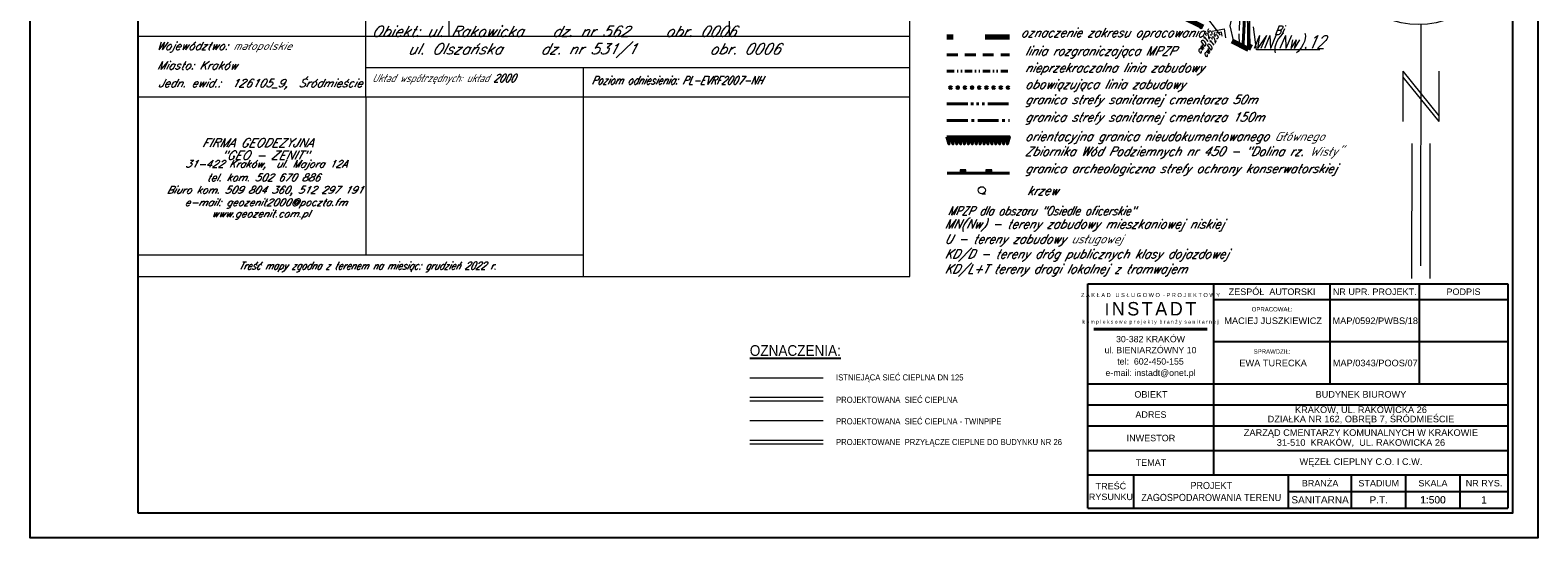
# Model space of a CAD drawing. Header units: millimetres. Extents: x -368 to -158, y 9368 to 9578.
# Tile 1 of 48: x -368 to -158, y 9368 to 9438. Entities that reach past the tile are written whole.
import ezdxf
from ezdxf.enums import TextEntityAlignment as Align

# ---------------------------------------------------------------- set-up
doc = ezdxf.new("R2010")
doc.units = ezdxf.units.MM
for name, pattern in [('EGBO02-500', [2.5, 1.5, -1]), ('Rakowicka 531_1 wstępna wersja$0$DGN Style 5', [7.845798, 3.362485, -4.483313]), ('Rakowicka 531_1 wstępna wersja$0$KTJZ01-500', [2, 1.5, -0.5]), ('Rakowicka 531_1 wstępna wersja$0$KTPL01-500', [2, 1.5, -0.5])]:
    doc.linetypes.add(name, pattern=pattern)
for name, color, linetype, lineweight in [('-- CO_p', 51, 'Continuous', 9), ('-- CO_z', 51, 'Continuous', 9), ('Rakowicka 531_1 wstępna wersja$0$EGBA01', 250, 'Continuous', 0), ('Rakowicka 531_1 wstępna wersja$0$EGBD03', 250, 'Continuous', 0), ('Rakowicka 531_1 wstępna wersja$0$EGBU01', 250, 'Continuous', 0), ('Rakowicka 531_1 wstępna wersja$0$EPGPO_216', 7, 'Continuous', 0), ('Rakowicka 531_1 wstępna wersja$0$EPUPZ_251', 7, 'Continuous', 0), ('Rakowicka 531_1 wstępna wersja$0$GSSIMO', 250, 'Continuous', 13), ('Rakowicka 531_1 wstępna wersja$0$KTJZ01', 250, 'Continuous', 0), ('Rakowicka 531_1 wstępna wersja$0$KTOK05_01', 250, 'Continuous', 0), ('Rakowicka 531_1 wstępna wersja$0$KTPL01', 250, 'Continuous', 0), ('Rakowicka 531_1 wstępna wersja$0$OBOO03_02', 250, 'Continuous', 0), ('Rakowicka 531_1 wstępna wersja$0$OBOP03', 250, 'Continuous', 0), ('Rakowicka 531_1 wstępna wersja$0$Opisy', 8, 'Continuous', 0), ('Rakowicka 531_1 wstępna wersja$0$PRGG04', 250, 'Continuous', 0), ('Rakowicka 531_1 wstępna wersja$0$PRGW02', 250, 'Continuous', 0), ('Rakowicka 531_1 wstępna wersja$0$SUPC_01', 250, 'Continuous', 0), ('Rakowicka 531_1 wstępna wersja$0$SUPK_01', 250, 'Continuous', 0), ('Rakowicka 531_1 wstępna wersja$0$SUPT_01', 250, 'Continuous', 0), ('Rakowicka 531_1 wstępna wersja$0$Warstwa 2', 250, 'Continuous', 0)]:
    doc.layers.add(name, color=color, linetype=linetype, lineweight=lineweight)
doc.layers.add('-- RAMKA', color=11, linetype='Continuous')
doc.layers.add('TABELKA_T$0$-- RAMKA', color=11, linetype='Continuous')
doc.layers.add('GULCPI', color=7, linetype='Continuous', lineweight=18, true_color=0xd200d2)
doc.layers.add('Rakowicka 531_1 wstępna wersja$0$GEPPGD', color=7, linetype='Continuous', lineweight=13, true_color=0x008000)
doc.styles.add('A', font='arial.ttf', dxfattribs={"width": 0.9})
doc.styles.add('INSTADT', font='arial.ttf', dxfattribs={"width": 0.9})
doc.styles.add('Rakowicka 531_1 wstępna wersja$0$ITALIC_1250', font='ITALIC_1250.shx', dxfattribs={"oblique": 15})
doc.styles.add('Rakowicka 531_1 wstępna wersja$0$Style-ITALIC_1250 I 0.20944', font='ITALIC_1250.shx', dxfattribs={"oblique": 12})
doc.styles.add('Rakowicka 531_1 wstępna wersja$0$Style-ITALIC_1250 I 0.26180', font='ITALIC_1250.shx', dxfattribs={"oblique": 14.999978})
doc.styles.add('Rakowicka 531_1 wstępna wersja$0$Style-ITALIC_1250_1', font='ITALIC_1250.shx')
doc.styles.add('Rakowicka 531_1 wstępna wersja$0$Style-ITALIC_1250_2', font='ITALIC_1250.shx')
doc.styles.add('TABELKA_T$0$ARIAL', font='arial.ttf')
doc.styles.add('TABELKA_T$0$ARIAL_INSTADT', font='arial.ttf')
doc.styles.add('TABELKA_T$0$ARIAL_MAC', font='arial.ttf', dxfattribs={"width": 0.8})
doc.styles.add('TABELKA_T$0$INSTADT_SANIT', font='CEBERTR.TTF')

# ---------------------------------------------------------------- blocks, each defined once
blk = doc.blocks.new('TABELKA_T')
at = {"layer": 'TABELKA_T$0$-- RAMKA', "ltscale": 0.1}
for p, q in [((-1183.3, 13.3), (-1183.3, 637.7)), ((-1183.3, 637.7), (-13.3, 637.7)), ((-832.3, 105.9), (-832.3, 637.7)), ((-508.3, 359.2), (-508.3, 637.7)), ((-260.8, 637.7), (-260.8, 359.2)), ((-13.3, 637.7), (-13.3, 13.3)), ((-832.3, 594.5), (-13.3, 594.5)), ((-850.9, 512.9), (-1167.1, 512.9)), ((-850.9, 510.4), (-1167.1, 510.4)), ((-13.3, 476.8), (-832.3, 476.8)), ((-1183.3, 359.2), (-13.3, 359.2)), ((-1183.3, 301), (-13.3, 301)), ((-1183.3, 242.7), (-13.3, 242.7)), ((-1183.3, 174.3), (-13.3, 174.3)), ((-1183.3, 105.9), (-13.3, 105.9)), ((-1055.4, 13.3), (-1055.4, 105.9)), ((-624.3, 13.3), (-624.3, 105.9)), ((-448.9, 13.3), (-448.9, 105.9)), ((-297.7, 13.3), (-297.7, 105.9)), ((-146.5, 13.3), (-146.5, 105.9)), ((-624.3, 59.6), (-13.3, 59.6)), ((-1183.3, 13.3), (-13.3, 13.3))]:
    blk.add_line(p, q, dxfattribs=at)
at = {"layer": 'TABELKA_T$0$-- RAMKA', "ltscale": 0.1, "style": 'TABELKA_T$0$ARIAL_INSTADT'}
for s, p in [('ul. BIENIARZÓWNY 10', (-1009, 444.9)), ('30-382 KRAKÓW', (-1009, 475.5)), ('tel:  602-450-155', (-1009, 413.2)), ('e-mail: instadt@onet.pl', (-1009, 381.4))]:
    blk.add_text(s, height=17.55, dxfattribs=at).set_placement(p, align=Align.CENTER)
at = {"layer": 'TABELKA_T$0$-- RAMKA', "ltscale": 0.1, "attachment_point": 5}
for s, insert, char_height, style in [('{\\fArial|b0|i0|c238|p34;Z A K Ł A D   U S Ł U G O W O  - P R O J E K T O W Y\\P\\P\\P\\P\\H0.8889x;k o m p l e k s o w e  p r o j e k t y  b r a n ż y  s a n i t a r n e j}', (-1009, 568.5), 11.25, 'TABELKA_T$0$ARIAL_MAC'), ('{\\W1;ZESPÓŁ  AUTORSKI}', (-670.3, 616.1), 18, 'TABELKA_T$0$ARIAL'), ('{\\fArial|b0|i0|c238|p34;\\W1;NR UPR. PROJEKT.}', (-384.5, 616.1), 18, 'TABELKA_T$0$ARIAL'), ('{\\fArial|b0|i0|c238|p34;\\W1;PODPIS}', (-137, 616.1), 18, 'TABELKA_T$0$ARIAL'), ('I{\\H0.5556x; \\H2x;N\\H0.5x; \\H2x;S\\H0.5x; \\H2x;T\\H0.5x; \\H2x;A\\H0.5x; \\H2x;D\\H0.5x; \\H2x;T}', (-1009, 568.5), 33.75, 'TABELKA_T$0$INSTADT_SANIT'), ('{\\fArial|b0|i0|c238|p32;OPRACOWAŁ:}', (-670.3, 567.2), 12, 'TABELKA_T$0$ARIAL'), ('MAP/0592/PWBS/18', (-383, 535.1), 18.36, 'TABELKA_T$0$ARIAL_INSTADT'), ('{\\fArial|b0|i0|c238|p32;MACIEJ JUSZKIEWICZ}', (-667.4, 535.1), 18.36, 'TABELKA_T$0$ARIAL'), ('{\\fArial|b0|i0|c238|p32;EWA TURECKA}', (-667.4, 417.4), 18.36, 'TABELKA_T$0$ARIAL'), ('{\\fArial|b0|i0|c238|p32;SPRAWDZIŁ:}', (-670.3, 449.6), 12, 'TABELKA_T$0$ARIAL'), ('MAP/0343/POOS/07', (-383, 417.5), 18.36, 'TABELKA_T$0$ARIAL_INSTADT'), ('{\\W1;OBIEKT}', (-1007.8, 330.1), 18, 'TABELKA_T$0$ARIAL'), ('{\\fArial|b0|i0|c238|p34;\\W1;ADRES}', (-1007.8, 273.9), 18, 'TABELKA_T$0$ARIAL'), ('{\\fArial|b0|i0|c238|p34;\\W1;INWESTOR}', (-1007.8, 208.5), 18, 'TABELKA_T$0$ARIAL'), ('{\\fArial|b0|i0|c238|p34;\\W1;TEMAT}', (-1007.8, 140.1), 18, 'TABELKA_T$0$ARIAL'), ('{\\fArial|b0|i0|c238|p34;\\W1;TREŚĆ\\PRYSUNKU}', (-1119.3, 59.6), 18, 'TABELKA_T$0$ARIAL'), ('{\\fArial|b0|i0|c238|p34;\\W1;BRANŻA}', (-536.6, 82.7), 18, 'TABELKA_T$0$ARIAL'), ('{\\fArial|b0|i0|c238|p34;\\W1;STADIUM}', (-373.3, 82.7), 18, 'TABELKA_T$0$ARIAL'), ('{\\fArial|b0|i0|c238|p34;\\W1;SKALA}', (-222.1, 82.7), 18, 'TABELKA_T$0$ARIAL'), ('{\\fArial|b0|i0|c238|p34;\\W1;NR RYS.}', (-79.9, 82.7), 18, 'TABELKA_T$0$ARIAL'), ('{\\W1;SANITARNA}', (-536.6, 36.4), 20, 'TABELKA_T$0$ARIAL'), ('P.T.', (-373.3, 36.4), 20, 'TABELKA_T$0$ARIAL')]:
    blk.add_mtext(s, dxfattribs=dict(at, insert=insert, char_height=char_height, style=style))
at = {"layer": 'TABELKA_T$0$-- RAMKA', "ltscale": 0.1, "attachment_point": 5, "style": 'TABELKA_T$0$ARIAL_INSTADT'}
for s, insert, char_height, line_spacing_factor in [('{\\H0.864x;BUDYNEK BIUROWY}', (-422.8, 330.1), 21.171, 0.95), ('KRAKÓW, UL. RAKOWICKA 26\\PDZIAŁKA NR 162, OBRĘB 7, ŚRÓDMIEŚCIE', (-422.8, 271.8), 18.36, 0.85), ('ZARZĄD CMENTARZY KOMUNALNYCH W KRAKOWIE\\P31-510  KRAKÓW,  UL. RAKOWICKA 26', (-422.8, 208.2), 18.36, 0.9), ('{\\H0.864x;WĘZEŁ CIEPLNY C.O. I C.W.}', (-422.8, 140.1), 21.171, 0.95)]:
    blk.add_mtext(s, dxfattribs=dict(at, insert=insert, char_height=char_height, line_spacing_factor=line_spacing_factor))
blk = doc.blocks.new('Rakowicka 531_1 wstępna wersja$0$GSSIMO1')
at = {"color": 0, "flags": 128}
for points in [[(-8.125, -2.5), (1.875, 2.5)], [(-1.875, -2.5), (8.125, 2.5)]]:
    blk.add_lwpolyline(points, dxfattribs=at)
blk = doc.blocks.new('*U980')
at = {"layer": 'Rakowicka 531_1 wstępna wersja$0$Warstwa 2', "color": 250, "linetype": 'Continuous', "lineweight": 13}
blk.add_line((0, -0.5), (0.5, -0.5), dxfattribs=at)
blk.add_circle((0, 0), 0.5, dxfattribs=at)
blk = doc.blocks.new('*U981')
at = {"layer": 'Rakowicka 531_1 wstępna wersja$0$Opisy', "color": 250, "linetype": 'Continuous', "lineweight": 13}
for p, q in [((1, 843.4), (63.6, 492.8)), ((2, 337.2), (1, 843.4)), ((63.6, 492.8), (-55.4, 492.8)), ((45.8, 478.1), (-37.5, 478.1)), ((5.9, -144), (5.5, -807.9)), ((-43.7, -272.5), (-43.8, -411.3)), ((-43.7, -272.5), (55.3, -395.7)), ((-43.7, -289), (55.3, -411.4)), ((55.4, -272.6), (55.3, -411.4)), ((-19.1, -471.7), (-19.3, -843.4)), ((30.5, -471.7), (30.3, -843.4))]:
    blk.add_line(p, q, dxfattribs=at)
blk.add_circle((0, 96.6), 240.6, dxfattribs=at)
blk = doc.blocks.new('Rakowicka 531_1 wstępna wersja')
at = {"layer": 'Rakowicka 531_1 wstępna wersja$0$EGBA01', "linetype": 'Continuous', "lineweight": 40}
h = blk.add_hatch(color=8, dxfattribs=at)
edge = h.paths.add_edge_path()
edge.add_arc((7425367.96, 5549001.25), 0.125, 0, 360)
h = blk.add_hatch(color=8, dxfattribs=at)
edge = h.paths.add_edge_path()
edge.add_arc((7425368.96, 5549001.25), 0.125, 0, 360)
h = blk.add_hatch(color=8, dxfattribs=at)
edge = h.paths.add_edge_path()
edge.add_arc((7425369.96, 5549001.25), 0.125, 0, 360)
h = blk.add_hatch(color=8, dxfattribs=at)
edge = h.paths.add_edge_path()
edge.add_arc((7425370.96, 5549001.25), 0.125, 0, 360)
h = blk.add_hatch(color=8, dxfattribs=at)
edge = h.paths.add_edge_path()
edge.add_arc((7425371.96, 5549001.25), 0.125, 0, 360)
h = blk.add_hatch(color=8, dxfattribs=at)
edge = h.paths.add_edge_path()
edge.add_arc((7425372.96, 5549001.25), 0.125, 0, 360)
h = blk.add_hatch(color=8, dxfattribs=at)
edge = h.paths.add_edge_path()
edge.add_arc((7425373.96, 5549001.25), 0.125, 0, 360)
h = blk.add_hatch(color=8, dxfattribs=at)
edge = h.paths.add_edge_path()
edge.add_arc((7425374.96, 5549001.25), 0.125, 0, 360)
h = blk.add_hatch(color=8, dxfattribs=at)
edge = h.paths.add_edge_path()
edge.add_arc((7425375.96, 5549001.25), 0.125, 0, 360)
at = {"layer": 'Rakowicka 531_1 wstępna wersja$0$EGBA01', "color": 8, "linetype": 'Continuous', "lineweight": 40}
for centre in [(7425367.96, 5549001.25), (7425368.96, 5549001.25), (7425369.96, 5549001.25), (7425370.96, 5549001.25), (7425371.96, 5549001.25), (7425372.96, 5549001.25), (7425373.96, 5549001.25), (7425374.96, 5549001.25), (7425375.96, 5549001.25)]:
    blk.add_circle(centre, 0.125, dxfattribs=at)
at = {"layer": 'Rakowicka 531_1 wstępna wersja$0$EGBD03', "color": 96, "linetype": 'Continuous', "lineweight": 13, "flags": 128}
for points in [[(7425398.14, 5549012.18), (7425402.04, 5549020.24), (7425408.86, 5549016.72), (7425409.61, 5549006.99)], [(7425409.61, 5549006.99), (7425408.86, 5549016.72), (7425413.5, 5549014.56)]]:
    blk.add_lwpolyline(points, dxfattribs=at)
at = {"layer": 'Rakowicka 531_1 wstępna wersja$0$EPGPO_216', "color": 8, "linetype": 'Continuous', "lineweight": 40}
for p, q in [((7425409.61, 5549006.99), (7425409.49, 5549008.48)), ((7425367.46, 5549005.83), (7425368.96, 5549005.83)), ((7425369.96, 5549005.83), (7425371.46, 5549005.83)), ((7425372.46, 5549005.83), (7425373.96, 5549005.83)), ((7425374.96, 5549005.83), (7425376.15, 5549005.83))]:
    blk.add_line(p, q, dxfattribs=at)
at = {"layer": 'Rakowicka 531_1 wstępna wersja$0$EPGPO_216', "color": 8, "linetype": 'Continuous', "lineweight": 13, "flags": 128}
blk.add_lwpolyline([(7425419.39, 5549006.51), (7425410.58, 5549006.51), (7425410.14, 5549009.7)], dxfattribs=at)
at = {"layer": 'Rakowicka 531_1 wstępna wersja$0$EPUPZ_251', "color": 8, "linetype": 'Continuous', "lineweight": 40}
for p, q in [((7425367.46, 5549003.54), (7425368.46, 5549003.54)), ((7425368.86, 5549003.54), (7425369.03, 5549003.54)), ((7425369.38, 5549003.54), (7425369.56, 5549003.54)), ((7425369.96, 5549003.54), (7425370.96, 5549003.54)), ((7425371.36, 5549003.54), (7425371.53, 5549003.54)), ((7425371.88, 5549003.54), (7425372.06, 5549003.54)), ((7425372.46, 5549003.54), (7425373.46, 5549003.54)), ((7425373.86, 5549003.54), (7425374.03, 5549003.54)), ((7425374.38, 5549003.54), (7425374.56, 5549003.54)), ((7425374.96, 5549003.54), (7425375.96, 5549003.54))]:
    blk.add_line(p, q, dxfattribs=at)
at = {"layer": 'Rakowicka 531_1 wstępna wersja$0$GEPPGD', "color": 250, "linetype": 'Rakowicka 531_1 wstępna wersja$0$DGN Style 5', "lineweight": 70, "flags": 128}
blk.add_lwpolyline([(7425284.96, 5549147.04), (7425252.6, 5549083.92), (7425409.42, 5549006.62), (7425423.14, 5549033.31), (7425330.22, 5549078.94), (7425348.52, 5549115.33), (7425284.96, 5549147.04)], close=True, dxfattribs=at)
at = {"layer": 'Rakowicka 531_1 wstępna wersja$0$GSSIMO', "color": 250, "linetype": 'Continuous', "lineweight": 13, "flags": 128}
blk.add_lwpolyline([(7425409.63, 5549007.04), (7425409.57, 5549016.61), (7425409.27, 5549016.61), (7425409.34, 5549006.66)], dxfattribs=at)
at = {"layer": 'Rakowicka 531_1 wstępna wersja$0$KTJZ01', "color": 250, "linetype": 'Rakowicka 531_1 wstępna wersja$0$KTJZ01-500', "lineweight": 13, "flags": 128}
blk.add_lwpolyline([(7425408.2, 5549007.22), (7425408.18, 5549008.8), (7425408.51, 5549015.61), (7425405.18, 5549017.48), (7425400.68, 5549019.75), (7425401.55, 5549020.59), (7425394.96, 5549023.88), (7425390.04, 5549026.39)], dxfattribs=at)
at = {"layer": 'Rakowicka 531_1 wstępna wersja$0$KTOK05_01', "color": 250, "linetype": 'Continuous', "lineweight": 40, "flags": 128}
blk.add_lwpolyline([(7425408.71, 5549006.97), (7425408.7, 5549007.41), (7425409.19, 5549016.46)], dxfattribs=at)
at = {"layer": 'Rakowicka 531_1 wstępna wersja$0$KTPL01', "color": 250, "linetype": 'Rakowicka 531_1 wstępna wersja$0$KTPL01-500', "lineweight": 13, "flags": 128}
blk.add_lwpolyline([(7425409.57, 5549016.61), (7425409.63, 5549007.04)], dxfattribs=at)
at = {"layer": 'Rakowicka 531_1 wstępna wersja$0$OBOO03_02', "color": 8, "linetype": 'Continuous', "lineweight": 40}
blk.add_line((7425367.49, 5548989.31), (7425376.18, 5548989.31), dxfattribs=at)
at = {"layer": 'Rakowicka 531_1 wstępna wersja$0$OBOO03_02', "color": 8, "linetype": 'Continuous', "lineweight": 0, "flags": 128}
for points in [[(7425369.29, 5548989.31), (7425370.09, 5548989.31), (7425370.09, 5548989.81), (7425369.29, 5548989.81), (7425369.29, 5548989.31)], [(7425372.89, 5548989.31), (7425373.69, 5548989.31), (7425373.69, 5548989.81), (7425372.89, 5548989.81), (7425372.89, 5548989.31)]]:
    blk.add_lwpolyline(points, close=True, dxfattribs=at)
at = {"layer": 'Rakowicka 531_1 wstępna wersja$0$OBOO03_02', "color": 8, "linetype": 'Continuous', "lineweight": 0}
for points in [[(7425369.29, 5548989.31), (7425370.09, 5548989.31), (7425369.29, 5548989.81), (7425370.09, 5548989.81)], [(7425372.89, 5548989.31), (7425373.69, 5548989.31), (7425372.89, 5548989.81), (7425373.69, 5548989.81)]]:
    blk.add_solid(points, dxfattribs=at)
at = {"layer": 'Rakowicka 531_1 wstępna wersja$0$OBOP03', "color": 8, "linetype": 'Continuous', "lineweight": 40, "flags": 128}
for points in [[(7425367.46, 5548994.4), (7425367.73, 5548993.4), (7425368, 5548994.4), (7425367.46, 5548994.4)], [(7425367.59, 5548994.4), (7425367.73, 5548993.9), (7425367.88, 5548994.4)], [(7425368, 5548994.4), (7425368.28, 5548993.4), (7425368.55, 5548994.4), (7425368, 5548994.4)], [(7425368.13, 5548994.4), (7425368.28, 5548993.9), (7425368.42, 5548994.4)], [(7425368.55, 5548994.4), (7425368.82, 5548993.4), (7425369.09, 5548994.4), (7425368.55, 5548994.4)], [(7425368.67, 5548994.4), (7425368.82, 5548993.9), (7425368.96, 5548994.4)], [(7425369.09, 5548994.4), (7425369.36, 5548993.4), (7425369.63, 5548994.4), (7425369.09, 5548994.4)], [(7425369.22, 5548994.4), (7425369.36, 5548993.9), (7425369.51, 5548994.4)], [(7425369.63, 5548994.4), (7425369.9, 5548993.4), (7425370.18, 5548994.4), (7425369.63, 5548994.4)], [(7425369.76, 5548994.4), (7425369.9, 5548993.9), (7425370.05, 5548994.4)], [(7425370.18, 5548994.4), (7425370.45, 5548993.4), (7425370.72, 5548994.4), (7425370.18, 5548994.4)], [(7425370.3, 5548994.4), (7425370.45, 5548993.9), (7425370.59, 5548994.4)], [(7425370.72, 5548994.4), (7425370.99, 5548993.4), (7425371.26, 5548994.4), (7425370.72, 5548994.4)], [(7425370.85, 5548994.4), (7425370.99, 5548993.9), (7425371.14, 5548994.4)], [(7425371.26, 5548994.4), (7425371.53, 5548993.4), (7425371.81, 5548994.4), (7425371.26, 5548994.4)], [(7425371.39, 5548994.4), (7425371.53, 5548993.9), (7425371.68, 5548994.4)], [(7425371.81, 5548994.4), (7425372.08, 5548993.4), (7425372.35, 5548994.4), (7425371.81, 5548994.4)], [(7425371.93, 5548994.4), (7425372.08, 5548993.9), (7425372.22, 5548994.4)], [(7425372.35, 5548994.4), (7425372.62, 5548993.4), (7425372.89, 5548994.4), (7425372.35, 5548994.4)], [(7425372.47, 5548994.4), (7425372.62, 5548993.9), (7425372.76, 5548994.4)], [(7425372.89, 5548994.4), (7425373.16, 5548993.4), (7425373.43, 5548994.4), (7425372.89, 5548994.4)], [(7425373.02, 5548994.4), (7425373.16, 5548993.9), (7425373.31, 5548994.4)], [(7425373.43, 5548994.4), (7425373.71, 5548993.4), (7425373.98, 5548994.4), (7425373.43, 5548994.4)], [(7425373.56, 5548994.4), (7425373.71, 5548993.9), (7425373.85, 5548994.4)], [(7425373.98, 5548994.4), (7425374.25, 5548993.4), (7425374.52, 5548994.4), (7425373.98, 5548994.4)], [(7425374.1, 5548994.4), (7425374.25, 5548993.9), (7425374.39, 5548994.4)], [(7425374.52, 5548994.4), (7425374.79, 5548993.4), (7425375.06, 5548994.4), (7425374.52, 5548994.4)], [(7425374.65, 5548994.4), (7425374.79, 5548993.9), (7425374.94, 5548994.4)], [(7425375.06, 5548994.4), (7425375.34, 5548993.4), (7425375.61, 5548994.4), (7425375.06, 5548994.4)], [(7425375.19, 5548994.4), (7425375.34, 5548993.9), (7425375.48, 5548994.4)], [(7425375.61, 5548994.4), (7425375.88, 5548993.4), (7425376.15, 5548994.4), (7425375.61, 5548994.4)], [(7425375.73, 5548994.4), (7425375.88, 5548993.9), (7425376.02, 5548994.4)]]:
    blk.add_lwpolyline(points, dxfattribs=at)
at = {"layer": 'Rakowicka 531_1 wstępna wersja$0$PRGG04', "color": 8, "linetype": 'Continuous', "lineweight": 40}
for p, q in [((7425367.46, 5548998.97), (7425370.36, 5548998.97)), ((7425370.79, 5548998.97), (7425371.14, 5548998.97)), ((7425371.57, 5548998.97), (7425371.92, 5548998.97)), ((7425372.35, 5548998.97), (7425372.7, 5548998.97)), ((7425373.13, 5548998.97), (7425376.03, 5548998.97))]:
    blk.add_line(p, q, dxfattribs=at)
at = {"layer": 'Rakowicka 531_1 wstępna wersja$0$PRGW02', "color": 8, "linetype": 'Continuous', "lineweight": 40}
for p, q in [((7425367.46, 5548996.68), (7425370.36, 5548996.68)), ((7425370.88, 5548996.68), (7425371.23, 5548996.68)), ((7425371.75, 5548996.68), (7425374.65, 5548996.68)), ((7425375.17, 5548996.68), (7425375.52, 5548996.68)), ((7425376.04, 5548996.68), (7425376.15, 5548996.68))]:
    blk.add_line(p, q, dxfattribs=at)
at = {"layer": 'Rakowicka 531_1 wstępna wersja$0$SUPC_01', "color": 212, "linetype": 'Continuous', "lineweight": 13, "flags": 128}
for points in [[(7425404.42, 5549009.09), (7425406.09, 5549009.45), (7425406.24, 5549008.19)], [(7425405.77, 5549008.42), (7425405.7, 5549008.99), (7425404.94, 5549008.83)]]:
    blk.add_lwpolyline(points, dxfattribs=at)
at = {"layer": 'Rakowicka 531_1 wstępna wersja$0$SUPK_01', "color": 36, "linetype": 'Continuous', "lineweight": 13, "flags": 128}
blk.add_lwpolyline([(7425403.04, 5549011.8), (7425405.51, 5549008.55)], dxfattribs=at)
at = {"layer": 'Rakowicka 531_1 wstępna wersja$0$SUPT_01', "color": 30, "linetype": 'Continuous', "lineweight": 13, "flags": 128}
blk.add_lwpolyline([(7425407.42, 5549007.61), (7425406.89, 5549009.83), (7425407.44, 5549012.37)], dxfattribs=at)
at = {"layer": 'Rakowicka 531_1 wstępna wersja$0$Warstwa 2', "color": 250, "linetype": 'Continuous', "lineweight": 0, "ltscale": 0.001}
for p, q in [((7425254.76, 5549020.04), (7425254.76, 5548974.92)), ((7425362.28, 5548974.92), (7425362.28, 5549020.04)), ((7425286.5, 5548999.96), (7425286.5, 5549012.09)), ((7425298.1, 5549012.09), (7425298.1, 5549008.41)), ((7425298.1, 5549012.09), (7425298.1, 5549008.41)), ((7425337.12, 5549012.09), (7425337.12, 5549008.41)), ((7425254.76, 5549008.41), (7425362.28, 5549008.41)), ((7425286.57, 5549004.04), (7425362.28, 5549004.04)), ((7425316.79, 5549004.04), (7425316.79, 5548974.92)), ((7425254.76, 5548999.96), (7425290.03, 5548999.96)), ((7425286.5, 5548999.96), (7425286.5, 5548977.96)), ((7425286.5, 5548999.96), (7425362.28, 5548999.96)), ((7425254.76, 5548977.96), (7425316.79, 5548977.96)), ((7425254.76, 5548974.92), (7425362.28, 5548974.92))]:
    blk.add_line(p, q, dxfattribs=at)
at = {"layer": 'Rakowicka 531_1 wstępna wersja$0$Warstwa 2', "color": 250, "linetype": 'Rakowicka 531_1 wstępna wersja$0$DGN Style 5', "lineweight": 70}
blk.add_line((7425376.15, 5549008.28), (7425367.46, 5549008.28), dxfattribs=at)
at = {"layer": 'Rakowicka 531_1 wstępna wersja$0$GSSIMO', "color": 250, "linetype": 'Continuous', "lineweight": 13, "xscale": 0.1, "yscale": 0.0600083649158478, "zscale": 0.07746506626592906, "rotation": 270.3871276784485}
blk.add_blockref('Rakowicka 531_1 wstępna wersja$0$GSSIMO1', (7425409.48, 5549008.08), dxfattribs=at)
at = {"layer": 'Rakowicka 531_1 wstępna wersja$0$Opisy', "color": 250, "linetype": 'Continuous', "lineweight": 13, "xscale": 0.0506113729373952, "yscale": 0.0506113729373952, "zscale": 0.0506113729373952}
blk.add_blockref('*U981', (7425433.16, 5549017.33), dxfattribs=at)
at = {"layer": 'Rakowicka 531_1 wstępna wersja$0$Warstwa 2', "color": 250, "linetype": 'Continuous', "lineweight": 13}
blk.add_blockref('*U980', (7425372.31, 5548986.95), dxfattribs=at)
at = {"layer": 'Rakowicka 531_1 wstępna wersja$0$EGBU01', "color": 96, "linetype": 'Continuous', "lineweight": 30, "insert": (7425413.03, 5549008.6), "char_height": 1.25, "attachment_point": 7, "rotation": 359.9998, "line_spacing_factor": 0.6, "style": 'Rakowicka 531_1 wstępna wersja$0$Style-ITALIC_1250 I 0.20944'}
blk.add_mtext('\\H1x;\\W0.8;Bi', dxfattribs=at)
at = {"layer": 'Rakowicka 531_1 wstępna wersja$0$EPGPO_216', "color": 8, "linetype": 'Continuous', "lineweight": 30, "style": 'Rakowicka 531_1 wstępna wersja$0$Style-ITALIC_1250 I 0.20944', "oblique": 12, "width": 0.777778}
blk.add_text('MN(Nw).12', height=1.8, dxfattribs=at).set_placement((7425415.04, 5549007.61), align=Align.MIDDLE_CENTER)
at = {"layer": 'Rakowicka 531_1 wstępna wersja$0$SUPC_01', "color": 212, "linetype": 'Continuous', "lineweight": 13, "style": 'Rakowicka 531_1 wstępna wersja$0$Style-ITALIC_1250 I 0.20944', "oblique": 12, "width": 0.8}
for p in [(7425403.29, 5549007.58), (7425404.14, 5549007.06)]:
    blk.add_text('cwD125', height=0.75, rotation=60.2515, dxfattribs=at).set_placement(p, align=Align.MIDDLE_CENTER)
at = {"layer": 'Rakowicka 531_1 wstępna wersja$0$Warstwa 2', "color": 250, "linetype": 'Continuous', "lineweight": 30, "style": 'Rakowicka 531_1 wstępna wersja$0$Style-ITALIC_1250 I 0.26180', "oblique": 15, "width": 0.92}
blk.add_text('krzew', height=1.25, dxfattribs=at).set_placement((7425378.59, 5548986.28))
at = {"layer": 'Rakowicka 531_1 wstępna wersja$0$Warstwa 2', "color": 250, "linetype": 'Continuous', "lineweight": 30}
for s, insert, char_height, attachment_point, line_spacing_factor, style in [('\\FITALIC_1250;\\Q15;\\H1x;\\W0.92;oznaczenie zakresu opracowania', (7425377.71, 5549007.87), 1.25, 7, 0.72, 'Rakowicka 531_1 wstępna wersja$0$Style-ITALIC_1250_1'), ('\\FITALIC_1250;Województwo: małopolskie', (7425257.34, 5549007.6), 1.1, 1, 0.6, 'Rakowicka 531_1 wstępna wersja$0$ITALIC_1250'), ('\\FITALIC_1250;\\Q15;\\H1x;\\W0.92;linia rozgraniczająca MPZP', (7425378.31, 5549005.32), 1.25, 7, 0.72, 'Rakowicka 531_1 wstępna wersja$0$Style-ITALIC_1250_1'), ('\\FITALIC_1250;Miasto: Kraków', (7425257.42, 5549004.89), 1.1, 1, 0.6, 'Rakowicka 531_1 wstępna wersja$0$ITALIC_1250'), ('\\FITALIC_1250;\\Q15;\\H1x;\\W0.92;nieprzekraczalna linia zabudowy', (7425378.31, 5549002.97), 1.25, 7, 0.72, 'Rakowicka 531_1 wstępna wersja$0$Style-ITALIC_1250_1'), ('\\FITALIC_1250;\\Q15;Jedn. ewid.:  126105_9,  Śródmieście', (7425257.57, 5549002.42), 1.1, 1, 0.72, 'Rakowicka 531_1 wstępna wersja$0$ITALIC_1250'), ('\\FITALIC_1250;\\Q15;\\H1x;\\W0.8;Układ współrzędnych: układ 2000', (7425287.37, 5549001.67), 1.125, 7, 0.72, 'Rakowicka 531_1 wstępna wersja$0$ITALIC_1250'), ('\\FITALIC_1250;\\Q15;\\H1x;\\W0.8;Poziom odniesienia: PL-EVRF2007-NH', (7425317.92, 5549001.7), 1.125, 7, 0.72, 'Rakowicka 531_1 wstępna wersja$0$ITALIC_1250'), ('\\FITALIC_1250;\\Q15;\\H1x;\\W0.92;obowiązująca linia zabudowy', (7425378.31, 5549000.68), 1.25, 7, 0.72, 'Rakowicka 531_1 wstępna wersja$0$Style-ITALIC_1250_1'), ('\\FITALIC_1250;\\Q15;\\H1x;\\W0.92;granica strefy sanitarnej cmentarza 50m', (7425378.31, 5548998.55), 1.25, 7, 0.72, 'Rakowicka 531_1 wstępna wersja$0$Style-ITALIC_1250_1'), ('\\FITALIC_1250;\\Q15;\\H1x;\\W0.92;granica strefy sanitarnej cmentarza 150m', (7425378.31, 5548996.1), 1.25, 7, 0.72, 'Rakowicka 531_1 wstępna wersja$0$Style-ITALIC_1250_1'), ('\\FITALIC_1250;FIRMA GEODEZYJNA', (7425263.65, 5548992.97), 1.2, 7, 0.6, 'Rakowicka 531_1 wstępna wersja$0$ITALIC_1250'), ('\\FITALIC_1250;"GEO - ZENIT"', (7425266.29, 5548991.22), 1.2, 7, 0.6, 'Rakowicka 531_1 wstępna wersja$0$ITALIC_1250'), ('\\FITALIC_1250;\\Q15;\\H1x;\\W0.92;granica archeologiczna strefy ochrony konserwatorskiej', (7425378.31, 5548988.94), 1.25, 7, 0.72, 'Rakowicka 531_1 wstępna wersja$0$Style-ITALIC_1250_1'), ('\\FITALIC_1250;\\Q12;\\H1x;\\W0.8;MPZP dla obszaru "Osiedle oficerskie"', (7425367.57, 5548983.46), 1.25, 7, 0.72, 'Rakowicka 531_1 wstępna wersja$0$Style-ITALIC_1250_1'), ('\\FITALIC_1250;\\Q15;\\H1x;\\W0.8;Treść mapy zgodna z terenem na miesiąc: grudzień 2022 r.', (7425268.82, 5548975.54), 1.08, 7, 0.72, 'Rakowicka 531_1 wstępna wersja$0$ITALIC_1250')]:
    blk.add_mtext(s, dxfattribs=dict(at, insert=insert, char_height=char_height, attachment_point=attachment_point, line_spacing_factor=line_spacing_factor, style=style))
at = {"layer": 'Rakowicka 531_1 wstępna wersja$0$Warstwa 2', "color": 250, "linetype": 'Continuous', "lineweight": 30, "insert": (7425287.3, 5549002.96), "char_height": 1.4702, "width": 99.8062, "attachment_point": 7, "style": 'Rakowicka 531_1 wstępna wersja$0$ITALIC_1250'}
blk.add_mtext('\\FITALIC_1250;\\Q15;Obiekt: ul. Rakowicka    dz. nr 562     obr. 0006\\P     ul. Olszańska^Idz. nr 531/1^I^Iobr. 0006\\P^I', dxfattribs=at)
at = {"layer": 'Rakowicka 531_1 wstępna wersja$0$Warstwa 2', "color": 250, "linetype": 'Continuous', "lineweight": 30, "char_height": 1.25, "attachment_point": 7, "style": 'Rakowicka 531_1 wstępna wersja$0$Style-ITALIC_1250_1'}
for s, insert in [('\\FITALIC_1250;\\Q15;\\H1x;\\W0.92;orientacyjna granica nieudokumentowanego Głównego \\PZbiornika Wód Podziemnych nr 450 - "Dolina rz. Wisły"', (7425378.31, 5548991.33)), ('\\FITALIC_1250;\\Q15;\\H1x;\\W0.92;MN(Nw) - tereny zabudowy mieszkaniowej niskiej\\PU - tereny zabudowy usługowej\\PKD/D - tereny dróg publicznych klasy dojazdowej\\PKD/L+T tereny drogi lokalnej z tramwajem\\P', (7425367.11, 5548974.96))]:
    blk.add_mtext(s, dxfattribs=dict(at, insert=insert))
at = {"layer": 'Rakowicka 531_1 wstępna wersja$0$Warstwa 2', "color": 250, "linetype": 'Continuous', "lineweight": 13, "char_height": 1, "attachment_point": 1}
for s, insert, line_spacing_factor, style in [('\\FITALIC_1250;\\Q15;31-422 Kraków,  ul. Majora 12A ', (7425261.34, 5548991.12), 0.6, 'Rakowicka 531_1 wstępna wersja$0$Style-ITALIC_1250_2'), ('\\FITALIC_1250;\\Q15;Biuro kom. 509 804 360, 512 297 191', (7425258.77, 5548987.5), 0.72, 'Rakowicka 531_1 wstępna wersja$0$Style-ITALIC_1250_2'), ('\\FITALIC_1250;\\Q15;tel. kom. 502 670 886', (7425264.34, 5548989.23), 0.72, 'Rakowicka 531_1 wstępna wersja$0$ITALIC_1250'), ('\\FITALIC_1250;\\Q15;e-mail: geozenit2000@poczta.fm', (7425261.25, 5548985.76), 0.72, 'Rakowicka 531_1 wstępna wersja$0$ITALIC_1250'), ('\\FITALIC_1250;www.geozenit.com.pl', (7425264.98, 5548984.19), 0.6, 'Rakowicka 531_1 wstępna wersja$0$ITALIC_1250')]:
    blk.add_mtext(s, dxfattribs=dict(at, insert=insert, line_spacing_factor=line_spacing_factor, style=style))
blk = doc.blocks.new('*U585')
at = {"layer": '-- RAMKA', "color": 50}
blk.add_line((0, 2970), (300, 2970), dxfattribs=at)
blk.add_lwpolyline([(0, 4200), (4200, 4200), (4200, 0), (0, 0)], close=True, dxfattribs=at)
at = {"layer": '-- RAMKA', "color": 11}
blk.add_lwpolyline([(300, 69.4), (4130, 69.4), (4130, 4130), (300, 4130)], close=True, dxfattribs=at)

msp = doc.modelspace()

# ---------------------------------------------------------------- linework, layer by layer
at = {"layer": '-- CO_p', "ltscale": 5}
for points in [[(-257.42, 9386.77), (-267.63, 9386.77)], [(-257.42, 9380.77), (-267.63, 9380.77)]]:
    msp.add_lwpolyline(points, dxfattribs=at)
at = {"layer": '-- CO_z'}
for points in [[(-257.42, 9387.27), (-267.63, 9387.27)], [(-257.42, 9384.02), (-267.63, 9384.02)], [(-257.42, 9381.27), (-267.63, 9381.27)]]:
    msp.add_lwpolyline(points, dxfattribs=at)
at = {"layer": 'GULCPI', "color": 6, "linetype": 'Continuous', "lineweight": 13, "ltscale": 0.1, "flags": 128}
msp.add_lwpolyline([(-257.42, 9389.95), (-267.63, 9389.95)], dxfattribs=at)

# ---------------------------------------------------------------- block references
at = {"layer": '-- RAMKA', "xscale": 0.05, "yscale": 0.05, "zscale": 0.05}
for name, p in [('*U585', (-367.87, 9367.73)), ('TABELKA_T', (-161.37, 9371.2))]:
    msp.add_blockref(name, p, dxfattribs=at)
at = {"layer": '-- RAMKA'}
msp.add_blockref('Rakowicka 531_1 wstępna wersja', (-7425607.63, -5539570.81), dxfattribs=at)

# ---------------------------------------------------------------- texts
at = {"layer": '-- RAMKA', "insert": (-267.63, 9393.81), "char_height": 1.5, "attachment_point": 4, "style": 'A'}
msp.add_mtext('\\A1;{\\LOZNACZENIA:}', dxfattribs=at)
at = {"layer": '-- RAMKA', "color": 7, "style": 'INSTADT'}
for s, insert, char_height, attachment_point in [('ISTNIEJĄCA SIEĆ CIEPLNA DN 125', (-255.62, 9389.95), 0.85, 4), ('PROJEKTOWANA  SIEĆ CIEPLNA', (-255.62, 9386.95), 0.85, 4), ('PROJEKTOWANA  SIEĆ CIEPLNA - TWINPIPE', (-255.62, 9383.95), 0.85, 4), ('PROJEKTOWANE  PRZYŁĄCZE CIEPLNE DO BUDYNKU NR 26', (-255.62, 9380.95), 0.85, 4), ('{\\W1;1:500}', (-172.47, 9373.02), 1.0252, 5), ('{\\W1;1:500}', (-172.47, 9373.02), 0.9985, 5), ('{\\W1;1}', (-165.36, 9373.02), 1.025, 5), ('{\\W1;1}', (-165.36, 9373.02), 0.998, 5)]:
    msp.add_mtext(s, dxfattribs=dict(at, insert=insert, char_height=char_height, attachment_point=attachment_point))
at = {"layer": '-- RAMKA', "color": 7, "linetype": 'EGBO02-500', "lineweight": 40, "insert": (-203.36, 9374.18), "char_height": 1, "attachment_point": 5, "style": 'INSTADT'}
msp.add_mtext('PROJEKT \\PZAGOSPODAROWANIA TERENU', dxfattribs=at)

doc.saveas('drawing.dxf')
